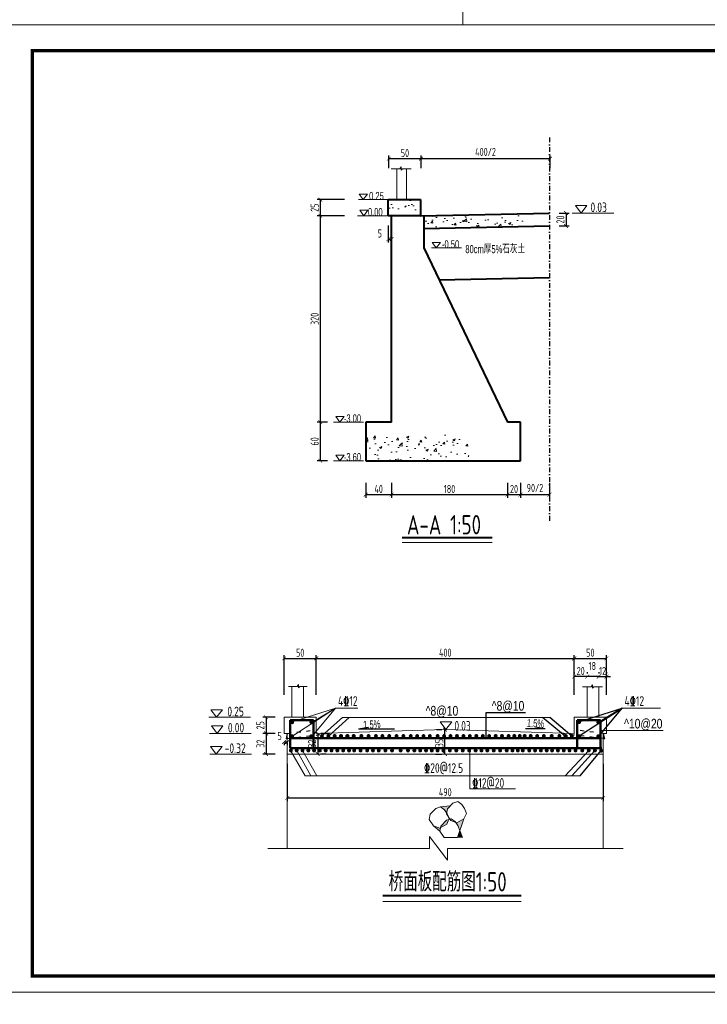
# Model space of a CAD drawing. Header units: inches. Extents: x 97745 to 142261, y 62673 to 100665.
# Tile 85 of 148: x 108080 to 110213, y 91882 to 94936. Entities that reach past the tile are written whole.
import ezdxf

# ---------------------------------------------------------------- set-up
doc = ezdxf.new("R2010")
doc.units = ezdxf.units.IN
doc.header["$MEASUREMENT"] = 0
doc.linetypes.add('ACAD_ISO03W100', pattern=[30, 12, -18])
doc.linetypes.add('DASHDOTX2', pattern=[2, 1, -0.5, 0, -0.5])
doc.layers.get('0').update_dxf_attribs({"lineweight": 15})
for name, color, linetype, lineweight in [('BM1', 7, 'Continuous', 15), ('文字', 7, 'Continuous', 20), ('虚线', 2, 'ACAD_ISO03W100', 25), ('轮廓线', 1, 'Continuous', 40), ('配筋1', 1, 'Continuous', 50)]:
    doc.layers.add(name, color=color, linetype=linetype, lineweight=lineweight)
doc.layers.add('轴线', color=3, linetype='DASHDOTX2')
doc.layers.add('配筋2', color=2, linetype='Continuous')
doc.styles.add('DIM_FONT', font='hztxt_e.shx', dxfattribs={"width": 0.8, "bigfont": 'hztxt.shx'})
doc.styles.add('HZTXT', font='tssdeng.shx', dxfattribs={"width": 0.75, "bigfont": 'hztxt.shx'})
doc.styles.get("Standard").update_dxf_attribs({"font": 'hztxt_e.shx', "width": 0.7, "bigfont": 'hztxt.shx'})
doc.dimstyles.new('3', dxfattribs={"dimtxt": 25, "dimasz": 12, "dimexe": 10, "dimexo": 30, "dimgap": 5, "dimtad": 1, "dimdec": 0, "dimzin": 0, "dimdsep": 46, "dimtxsty": 'HZTXT', "dimblk": 'ARCHTICK', "dimcen": 0, "dimclrt": 7, "dimazin": 2, "dimtfac": 1, "dimtdec": 0, "dimtix": 1, "dimtmove": 2, "dimatfit": 3, "dimfxl": 250, "dimtolj": 1, "dimtzin": 0, "dimarcsym": 0})

# ---------------------------------------------------------------- blocks, each defined once
blk = doc.blocks.new('_ArchTick')
at = {"color": 0, "linetype": 'ByBlock', "const_width": 0.15}
blk.add_lwpolyline([(-0.5, -0.5), (0.5, 0.5)], dxfattribs=at)
blk = doc.blocks.new('*D10')
at = {"color": 0, "lineweight": -2, "transparency": 16777216}
for p, q in [((109153.3, 93499.1), (109153.3, 93452.9)), ((109233.3, 93499.1), (109233.3, 93452.9)), ((109153.3, 93462.9), (109233.3, 93462.9))]:
    blk.add_line(p, q, dxfattribs=at)
at = {"color": 0, "lineweight": -2, "transparency": 16777216, "xscale": 12, "yscale": 12, "zscale": 12, "rotation": 180}
blk.add_blockref('_ArchTick', (109153.3, 93462.9), dxfattribs=at)
at = {"color": 0, "lineweight": -2, "transparency": 16777216, "xscale": 12, "yscale": 12, "zscale": 12}
blk.add_blockref('_ArchTick', (109233.3, 93462.9), dxfattribs=at)
at = {"color": 7, "transparency": 16777216, "insert": (109193.3, 93480.4), "char_height": 25, "attachment_point": 5, "style": 'HZTXT'}
blk.add_mtext('\\A1;40', dxfattribs=at)
blk = doc.blocks.new('*D11')
at = {"color": 0, "lineweight": -2, "transparency": 16777216}
for p, q in [((109233.3, 93499.1), (109233.3, 93452.9)), ((109593.3, 93499.1), (109593.3, 93452.9)), ((109233.3, 93462.9), (109593.3, 93462.9))]:
    blk.add_line(p, q, dxfattribs=at)
at = {"color": 0, "lineweight": -2, "transparency": 16777216, "xscale": 12, "yscale": 12, "zscale": 12, "rotation": 180}
blk.add_blockref('_ArchTick', (109233.3, 93462.9), dxfattribs=at)
at = {"color": 0, "lineweight": -2, "transparency": 16777216, "xscale": 12, "yscale": 12, "zscale": 12}
blk.add_blockref('_ArchTick', (109593.3, 93462.9), dxfattribs=at)
at = {"color": 7, "transparency": 16777216, "insert": (109413.3, 93480.4), "char_height": 25, "attachment_point": 5, "style": 'HZTXT'}
blk.add_mtext('\\A1;180', dxfattribs=at)
blk = doc.blocks.new('*D12')
at = {"color": 0, "lineweight": -2, "transparency": 16777216}
for p, q in [((109593.3, 93499.1), (109593.3, 93452.9)), ((109633.3, 93499.1), (109633.3, 93452.9)), ((109593.3, 93462.9), (109633.3, 93462.9))]:
    blk.add_line(p, q, dxfattribs=at)
at = {"color": 0, "lineweight": -2, "transparency": 16777216, "xscale": 12, "yscale": 12, "zscale": 12, "rotation": 180}
blk.add_blockref('_ArchTick', (109593.3, 93462.9), dxfattribs=at)
at = {"color": 0, "lineweight": -2, "transparency": 16777216, "xscale": 12, "yscale": 12, "zscale": 12}
blk.add_blockref('_ArchTick', (109633.3, 93462.9), dxfattribs=at)
at = {"color": 7, "transparency": 16777216, "insert": (109613.3, 93480.4), "char_height": 25, "attachment_point": 5, "style": 'HZTXT'}
blk.add_mtext('\\A1;20', dxfattribs=at)
blk = doc.blocks.new('*D13')
at = {"color": 0, "lineweight": -2, "transparency": 16777216}
for p, q in [((109087.1, 94378), (109002.3, 94378)), ((109012.3, 94378), (109012.3, 94328)), ((109087.1, 94328), (109002.3, 94328))]:
    blk.add_line(p, q, dxfattribs=at)
at = {"color": 0, "lineweight": -2, "transparency": 16777216, "xscale": 12, "yscale": 12, "zscale": 12}
for p, rotation in [((109012.3, 94378), 90), ((109012.3, 94328), 270)]:
    blk.add_blockref('_ArchTick', p, dxfattribs=dict(at, rotation=rotation))
at = {"color": 7, "transparency": 16777216, "insert": (108994.8, 94353), "char_height": 25, "attachment_point": 5, "rotation": 90, "style": 'HZTXT'}
blk.add_mtext('\\A1;25', dxfattribs=at)
blk = doc.blocks.new('*D14')
at = {"color": 0, "lineweight": -2, "transparency": 16777216}
for p, q in [((109034.7, 94328), (109002.3, 94328)), ((109012.3, 94328), (109012.3, 93688)), ((109034.7, 93688), (109002.3, 93688))]:
    blk.add_line(p, q, dxfattribs=at)
at = {"color": 0, "lineweight": -2, "transparency": 16777216, "xscale": 12, "yscale": 12, "zscale": 12}
for p, rotation in [((109012.3, 94328), 90), ((109012.3, 93688), 270)]:
    blk.add_blockref('_ArchTick', p, dxfattribs=dict(at, rotation=rotation))
at = {"color": 7, "transparency": 16777216, "insert": (108994.8, 94008), "char_height": 25, "attachment_point": 5, "rotation": 90, "style": 'HZTXT'}
blk.add_mtext('\\A1;320', dxfattribs=at)
blk = doc.blocks.new('*D15')
at = {"color": 0, "lineweight": -2, "transparency": 16777216}
for p, q in [((109034.7, 93688), (109002.3, 93688)), ((109012.3, 93688), (109012.3, 93568)), ((109034.7, 93568), (109002.3, 93568))]:
    blk.add_line(p, q, dxfattribs=at)
at = {"color": 0, "lineweight": -2, "transparency": 16777216, "xscale": 12, "yscale": 12, "zscale": 12}
for p, rotation in [((109012.3, 93688), 90), ((109012.3, 93568), 270)]:
    blk.add_blockref('_ArchTick', p, dxfattribs=dict(at, rotation=rotation))
at = {"color": 7, "transparency": 16777216, "insert": (108994.8, 93628), "char_height": 25, "attachment_point": 5, "rotation": 90, "style": 'HZTXT'}
blk.add_mtext('\\A1;60', dxfattribs=at)
blk = doc.blocks.new('三角形')
at = {"layer": '轮廓线', "color": 0, "lineweight": 20}
for p, q in [((24441.9, 199232.1), (24477.5, 199232.1)), ((24459.3, 199208.6), (24441.9, 199232.1)), ((24477.5, 199232.1), (24459.3, 199208.6))]:
    blk.add_line(p, q, dxfattribs=at)
blk = doc.blocks.new('*D69')
at = {"color": 0, "lineweight": -2, "transparency": 16777216}
for p, q in [((109753.3, 94336.2), (109784.5, 94336.2)), ((109774.5, 94336.2), (109774.5, 94296.2)), ((109753.3, 94296.2), (109784.5, 94296.2))]:
    blk.add_line(p, q, dxfattribs=at)
at = {"color": 0, "lineweight": -2, "transparency": 16777216, "xscale": 12, "yscale": 12, "zscale": 12}
for p, rotation in [((109774.5, 94336.2), 90), ((109774.5, 94296.2), 270)]:
    blk.add_blockref('_ArchTick', p, dxfattribs=dict(at, rotation=rotation))
at = {"color": 7, "transparency": 16777216, "insert": (109757, 94316.2), "char_height": 25, "attachment_point": 5, "rotation": 90, "style": 'HZTXT'}
blk.add_mtext('\\A1;20', dxfattribs=at)
blk = doc.blocks.new('*D16')
at = {"color": 0, "lineweight": -2, "transparency": 16777216}
for p, q in [((109224.9, 94475.4), (109224.9, 94515)), ((109324.9, 94475.4), (109324.9, 94515)), ((109224.9, 94505), (109324.9, 94505))]:
    blk.add_line(p, q, dxfattribs=at)
at = {"color": 0, "lineweight": -2, "transparency": 16777216, "xscale": 12, "yscale": 12, "zscale": 12, "rotation": 180}
blk.add_blockref('_ArchTick', (109224.9, 94505), dxfattribs=at)
at = {"color": 0, "lineweight": -2, "transparency": 16777216, "xscale": 12, "yscale": 12, "zscale": 12}
blk.add_blockref('_ArchTick', (109324.9, 94505), dxfattribs=at)
at = {"color": 7, "transparency": 16777216, "insert": (109274.9, 94522.5), "char_height": 25, "attachment_point": 5, "style": 'HZTXT'}
blk.add_mtext('\\A1;50', dxfattribs=at)
blk = doc.blocks.new('*D70')
at = {"color": 0, "lineweight": -2, "transparency": 16777216}
for p, q in [((109223.3, 94298), (109223.3, 94245.4)), ((109233.3, 94298), (109233.3, 94245.4)), ((109223.3, 94255.4), (109233.3, 94255.4))]:
    blk.add_line(p, q, dxfattribs=at)
at = {"color": 0, "lineweight": -2, "transparency": 16777216, "xscale": 12, "yscale": 12, "zscale": 12, "rotation": 180}
blk.add_blockref('_ArchTick', (109223.3, 94255.4), dxfattribs=at)
at = {"color": 0, "lineweight": -2, "transparency": 16777216, "xscale": 12, "yscale": 12, "zscale": 12}
blk.add_blockref('_ArchTick', (109233.3, 94255.4), dxfattribs=at)
at = {"color": 7, "transparency": 16777216, "insert": (109197, 94272.9), "char_height": 25, "attachment_point": 5, "style": 'HZTXT'}
blk.add_mtext('\\A1;5', dxfattribs=at)
blk = doc.blocks.new('*D19')
at = {"color": 0, "lineweight": -2, "transparency": 16777216}
for p, q in [((109324.9, 94475.4), (109324.9, 94515)), ((109724.9, 94475.4), (109724.9, 94515)), ((109324.9, 94505), (109724.9, 94505))]:
    blk.add_line(p, q, dxfattribs=at)
at = {"color": 0, "lineweight": -2, "transparency": 16777216, "xscale": 12, "yscale": 12, "zscale": 12, "rotation": 180}
blk.add_blockref('_ArchTick', (109324.9, 94505), dxfattribs=at)
at = {"color": 0, "lineweight": -2, "transparency": 16777216, "xscale": 12, "yscale": 12, "zscale": 12}
blk.add_blockref('_ArchTick', (109724.9, 94505), dxfattribs=at)
at = {"color": 7, "transparency": 16777216, "insert": (109524.9, 94525.9), "char_height": 25, "attachment_point": 5, "style": 'HZTXT'}
blk.add_mtext('\\A1;400/2', dxfattribs=at)
blk = doc.blocks.new('*D20')
at = {"color": 0, "lineweight": -2, "transparency": 16777216}
for p, q in [((109633.3, 93499.1), (109633.3, 93452.9)), ((109723.3, 93499.1), (109723.3, 93452.9)), ((109633.3, 93462.9), (109723.3, 93462.9))]:
    blk.add_line(p, q, dxfattribs=at)
at = {"color": 0, "lineweight": -2, "transparency": 16777216, "xscale": 12, "yscale": 12, "zscale": 12, "rotation": 180}
blk.add_blockref('_ArchTick', (109633.3, 93462.9), dxfattribs=at)
at = {"color": 0, "lineweight": -2, "transparency": 16777216, "xscale": 12, "yscale": 12, "zscale": 12}
blk.add_blockref('_ArchTick', (109723.3, 93462.9), dxfattribs=at)
at = {"color": 7, "transparency": 16777216, "insert": (109678.3, 93483.8), "char_height": 25, "attachment_point": 5, "style": 'HZTXT'}
blk.add_mtext('\\A1;90/2', dxfattribs=at)
blk = doc.blocks.new('*D71')
at = {"color": 0, "lineweight": -2, "transparency": 16777216}
for p, q in [((108910, 92628.4), (108910, 92512.6)), ((109890, 92628.4), (109890, 92512.6)), ((108910, 92522.6), (109890, 92522.6))]:
    blk.add_line(p, q, dxfattribs=at)
at = {"color": 0, "lineweight": -2, "transparency": 16777216, "xscale": 12, "yscale": 12, "zscale": 12, "rotation": 180}
blk.add_blockref('_ArchTick', (108910, 92522.6), dxfattribs=at)
at = {"color": 0, "lineweight": -2, "transparency": 16777216, "xscale": 12, "yscale": 12, "zscale": 12}
blk.add_blockref('_ArchTick', (109890, 92522.6), dxfattribs=at)
at = {"color": 7, "transparency": 16777216, "insert": (109400, 92540.1), "char_height": 25, "attachment_point": 5, "style": 'HZTXT'}
blk.add_mtext('\\A1;490', dxfattribs=at)
blk = doc.blocks.new('*D27')
at = {"color": 0, "lineweight": -2, "transparency": 16777216}
for p, q in [((109000, 92842.3), (109000, 92965.1)), ((109000, 92955.1), (109800, 92955.1)), ((109800, 92841.7), (109800, 92965.1))]:
    blk.add_line(p, q, dxfattribs=at)
at = {"color": 0, "lineweight": -2, "transparency": 16777216, "xscale": 12, "yscale": 12, "zscale": 12, "rotation": 180}
blk.add_blockref('_ArchTick', (109000, 92955.1), dxfattribs=at)
at = {"color": 0, "lineweight": -2, "transparency": 16777216, "xscale": 12, "yscale": 12, "zscale": 12}
blk.add_blockref('_ArchTick', (109800, 92955.1), dxfattribs=at)
at = {"color": 7, "transparency": 16777216, "insert": (109400, 92972.6), "char_height": 25, "attachment_point": 5, "style": 'HZTXT'}
blk.add_mtext('\\A1;400', dxfattribs=at)
blk = doc.blocks.new('*D28')
at = {"color": 0, "lineweight": -2, "transparency": 16777216}
for p, q in [((109800, 92842.3), (109800, 92965.1)), ((109800, 92955.1), (109900, 92955.1)), ((109900, 92842.3), (109900, 92965.1))]:
    blk.add_line(p, q, dxfattribs=at)
at = {"color": 0, "lineweight": -2, "transparency": 16777216, "xscale": 12, "yscale": 12, "zscale": 12, "rotation": 180}
blk.add_blockref('_ArchTick', (109800, 92955.1), dxfattribs=at)
at = {"color": 0, "lineweight": -2, "transparency": 16777216, "xscale": 12, "yscale": 12, "zscale": 12}
blk.add_blockref('_ArchTick', (109900, 92955.1), dxfattribs=at)
at = {"color": 7, "transparency": 16777216, "insert": (109850, 92972.6), "char_height": 25, "attachment_point": 5, "style": 'HZTXT'}
blk.add_mtext('\\A1;50', dxfattribs=at)
blk = doc.blocks.new('*D72')
at = {"color": 0, "lineweight": -2, "transparency": 16777216}
for p, q in [((108900, 92695.9), (108910, 92695.9)), ((108900, 92692.4), (108900, 92685.9)), ((108910, 92692.4), (108910, 92685.9))]:
    blk.add_line(p, q, dxfattribs=at)
at = {"color": 0, "lineweight": -2, "transparency": 16777216, "xscale": 12, "yscale": 12, "zscale": 12, "rotation": 180}
blk.add_blockref('_ArchTick', (108900, 92695.9), dxfattribs=at)
at = {"color": 0, "lineweight": -2, "transparency": 16777216, "xscale": 12, "yscale": 12, "zscale": 12}
blk.add_blockref('_ArchTick', (108910, 92695.9), dxfattribs=at)
at = {"color": 7, "transparency": 16777216, "insert": (108886.2, 92714.5), "char_height": 25, "attachment_point": 5, "style": 'HZTXT'}
blk.add_mtext('\\A1;5', dxfattribs=at)
blk = doc.blocks.new('*D29')
at = {"color": 0, "lineweight": -2, "transparency": 16777216}
for p, q in [((108872.6, 92772.4), (108834.1, 92772.4)), ((108844.1, 92772.4), (108844.1, 92722.4)), ((108872.6, 92722.4), (108834.1, 92722.4))]:
    blk.add_line(p, q, dxfattribs=at)
at = {"color": 0, "lineweight": -2, "transparency": 16777216, "xscale": 12, "yscale": 12, "zscale": 12}
for p, rotation in [((108844.1, 92772.4), 90), ((108844.1, 92722.4), 270)]:
    blk.add_blockref('_ArchTick', p, dxfattribs=dict(at, rotation=rotation))
at = {"color": 7, "transparency": 16777216, "insert": (108826.6, 92747.4), "char_height": 25, "attachment_point": 5, "rotation": 90, "style": 'HZTXT'}
blk.add_mtext('\\A1;25', dxfattribs=at)
blk = doc.blocks.new('*D30')
at = {"color": 0, "lineweight": -2, "transparency": 16777216}
for p, q in [((108872.8, 92722.4), (108834.1, 92722.4)), ((108844.1, 92722.4), (108844.1, 92658.4)), ((108872.8, 92658.4), (108834.1, 92658.4))]:
    blk.add_line(p, q, dxfattribs=at)
at = {"color": 0, "lineweight": -2, "transparency": 16777216, "xscale": 12, "yscale": 12, "zscale": 12}
for p, rotation in [((108844.1, 92722.4), 90), ((108844.1, 92658.4), 270)]:
    blk.add_blockref('_ArchTick', p, dxfattribs=dict(at, rotation=rotation))
at = {"color": 7, "transparency": 16777216, "insert": (108826.6, 92690.4), "char_height": 25, "attachment_point": 5, "rotation": 90, "style": 'HZTXT'}
blk.add_mtext('\\A1;32', dxfattribs=at)
blk = doc.blocks.new('*D31')
at = {"color": 0, "lineweight": -2, "transparency": 16777216}
for p, q in [((108900, 92842.3), (108900, 92965.1)), ((108900, 92955.1), (109000, 92955.1)), ((109000, 92842.3), (109000, 92965.1))]:
    blk.add_line(p, q, dxfattribs=at)
at = {"color": 0, "lineweight": -2, "transparency": 16777216, "xscale": 12, "yscale": 12, "zscale": 12, "rotation": 180}
blk.add_blockref('_ArchTick', (108900, 92955.1), dxfattribs=at)
at = {"color": 0, "lineweight": -2, "transparency": 16777216, "xscale": 12, "yscale": 12, "zscale": 12}
blk.add_blockref('_ArchTick', (109000, 92955.1), dxfattribs=at)
at = {"color": 7, "transparency": 16777216, "insert": (108950, 92972.6), "char_height": 25, "attachment_point": 5, "style": 'HZTXT'}
blk.add_mtext('\\A1;50', dxfattribs=at)
blk = doc.blocks.new('*D73')
at = {"color": 0, "lineweight": -2, "transparency": 16777216}
for p, q in [((109004.2, 92722.4), (109004.2, 92658.4)), ((109030, 92722.4), (109014.2, 92722.4)), ((109030, 92658.4), (109014.2, 92658.4))]:
    blk.add_line(p, q, dxfattribs=at)
at = {"color": 0, "lineweight": -2, "transparency": 16777216, "xscale": 12, "yscale": 12, "zscale": 12}
for p, rotation in [((109004.2, 92722.4), 90), ((109004.2, 92658.4), 270)]:
    blk.add_blockref('_ArchTick', p, dxfattribs=dict(at, rotation=rotation))
at = {"color": 7, "transparency": 16777216, "insert": (108986.7, 92690.4), "char_height": 25, "attachment_point": 5, "rotation": 90, "style": 'HZTXT'}
blk.add_mtext('\\A1;32', dxfattribs=at)
blk = doc.blocks.new('*D74')
at = {"color": 0, "lineweight": -2, "transparency": 16777216}
for p, q in [((109372.3, 92734.3), (109389.1, 92734.3)), ((109399.1, 92658.4), (109399.1, 92734.3)), ((109370, 92658.4), (109389.1, 92658.4))]:
    blk.add_line(p, q, dxfattribs=at)
at = {"color": 0, "lineweight": -2, "transparency": 16777216, "xscale": 12, "yscale": 12, "zscale": 12}
for p, rotation in [((109399.1, 92734.3), 90), ((109399.1, 92658.4), 270)]:
    blk.add_blockref('_ArchTick', p, dxfattribs=dict(at, rotation=rotation))
at = {"color": 7, "transparency": 16777216, "insert": (109381.6, 92692.2), "char_height": 25, "attachment_point": 5, "rotation": 90, "style": 'HZTXT'}
blk.add_mtext('\\A1;35', dxfattribs=at)
blk = doc.blocks.new('*D32')
at = {"color": 0, "lineweight": -2, "transparency": 16777216}
for p, q in [((109876, 92898.5), (109864, 92898.5)), ((109876, 92912), (109876, 92908.5)), ((109876, 92898.5), (109900, 92898.5)), ((109900, 92912), (109900, 92908.5)), ((109900, 92898.5), (109912, 92898.5))]:
    blk.add_line(p, q, dxfattribs=at)
at = {"color": 0, "lineweight": -2, "transparency": 16777216, "xscale": 12, "yscale": 12, "zscale": 12}
blk.add_blockref('_ArchTick', (109876, 92898.5), dxfattribs=at)
at = {"color": 0, "lineweight": -2, "transparency": 16777216, "xscale": 12, "yscale": 12, "zscale": 12, "rotation": 180}
blk.add_blockref('_ArchTick', (109900, 92898.5), dxfattribs=at)
at = {"color": 7, "transparency": 16777216, "insert": (109888, 92916), "char_height": 25, "attachment_point": 5, "style": 'HZTXT'}
blk.add_mtext('\\A1;12', dxfattribs=at)
blk = doc.blocks.new('*D33')
at = {"color": 0, "lineweight": -2, "transparency": 16777216}
for p, q in [((109840, 92912), (109840, 92908.5)), ((109876, 92898.5), (109840, 92898.5)), ((109876, 92912), (109876, 92908.5))]:
    blk.add_line(p, q, dxfattribs=at)
at = {"color": 0, "lineweight": -2, "transparency": 16777216, "xscale": 12, "yscale": 12, "zscale": 12, "rotation": 180}
blk.add_blockref('_ArchTick', (109840, 92898.5), dxfattribs=at)
at = {"color": 0, "lineweight": -2, "transparency": 16777216, "xscale": 12, "yscale": 12, "zscale": 12}
blk.add_blockref('_ArchTick', (109876, 92898.5), dxfattribs=at)
at = {"color": 7, "transparency": 16777216, "insert": (109856, 92931.6), "char_height": 25, "attachment_point": 5, "style": 'HZTXT'}
blk.add_mtext('\\A1;18', dxfattribs=at)
blk = doc.blocks.new('*D34')
at = {"color": 0, "lineweight": -2, "transparency": 16777216}
for p, q in [((109800, 92911.5), (109800, 92908.5)), ((109840, 92898.5), (109800, 92898.5)), ((109840, 92912), (109840, 92908.5))]:
    blk.add_line(p, q, dxfattribs=at)
at = {"color": 0, "lineweight": -2, "transparency": 16777216, "xscale": 12, "yscale": 12, "zscale": 12, "rotation": 180}
blk.add_blockref('_ArchTick', (109800, 92898.5), dxfattribs=at)
at = {"color": 0, "lineweight": -2, "transparency": 16777216, "xscale": 12, "yscale": 12, "zscale": 12}
blk.add_blockref('_ArchTick', (109840, 92898.5), dxfattribs=at)
at = {"color": 7, "transparency": 16777216, "insert": (109820, 92916), "char_height": 25, "attachment_point": 5, "style": 'HZTXT'}
blk.add_mtext('\\A1;20', dxfattribs=at)

msp = doc.modelspace()

# ---------------------------------------------------------------- hatches: boundary and pattern name
h = msp.add_hatch()
h.set_pattern_fill('AR-CONC', color=256, scale=10, style=0)
h.set_pattern_definition([(50, (15117.125, -106672.4), (71.726018, -6.275213), [7.5, -82.5]), (355, (15117.125, -106672.4), (-13.875133, 75.219213), [6, -66]), (100.4514, (15123.1, -106672.924), (57.850938, 68.943954), [6.37402, -70.114211]), (46.1842, (15117.125, -106652.4), (106.724105, -16.5519), [11.25, -123.75]), (96.6356, (15126.02, -106653.78), (93.46627, 97.411787), [9.56103, -105.1713]), (351.1842, (15117.12, -106652.4), (93.466195, 97.41186), [9, -99]), (21, (15127.125, -106657.4), (59.690705, -40.261889), [7.5, -82.5]), (326, (15127.125, -106657.4), (24.331533, 72.515005), [6, -66]), (71.4514, (15132.1, -106660.76), (84.022263, 32.25305), [6.37402, -70.114211]), (37.5, (15117.125, -106672.401), (1.2159855, 33.2893854), [0, -65.2, 0, -67, 0, -66.25]), (7.5, (15117.125, -106672.4), (26.306954, 39.441171), [0, -38.2, 0, -63.7, 0, -25.25]), (327.5, (15094.825, -106672.401), (53.3822436, -2.2554872), [0, -25, 0, -78, 0, -103.5]), (317.5, (15084.825, -106672.4), (58.318617, 10.010498), [0, -32.5, 0, -51.8, 0, -73.5])])
h.paths.add_polyline_path([(109223.254, 94378.012), (109223.254, 94328.012), (109233.254, 94328.012), (109323.254, 94328.012), (109323.254, 94378.012)])
h = msp.add_hatch()
h.set_pattern_fill('AR-CONC', color=256, scale=10, style=0)
h.set_pattern_definition([(50, (15117.125, -103702.4), (71.726018, -6.275213), [7.5, -82.5]), (355, (15117.125, -103702.4), (-13.875133, 75.219213), [6, -66]), (100.4514, (15123.1, -103702.924), (57.850938, 68.943954), [6.37402, -70.11421]), (46.1842, (15117.125, -103682.4), (106.724105, -16.5519), [11.25, -123.75]), (96.6356, (15126.02, -103683.78), (93.46627, 97.411787), [9.56103, -105.1713]), (351.1842, (15117.12, -103682.4), (93.466195, 97.41186), [9, -99]), (21, (15127.125, -103687.4), (59.690705, -40.261889), [7.5, -82.5]), (326, (15127.125, -103687.4), (24.331533, 72.515005), [6, -66]), (71.4514, (15132.1, -103690.76), (84.022263, 32.25305), [6.37402, -70.11421]), (37.5, (15117.125, -103702.401), (1.2159855, 33.2893854), [0, -65.2, 0, -67, 0, -66.25]), (7.5, (15117.125, -103702.4), (26.306954, 39.441171), [0, -38.2, 0, -63.7, 0, -25.25]), (327.5, (15094.825, -103702.401), (53.3822436, -2.2554872), [0, -25, 0, -78, 0, -103.5]), (317.5, (15084.825, -103702.4), (58.318617, 10.010498), [0, -32.5, 0, -51.8, 0, -73.5])])
h.paths.add_polyline_path([(109648.174, 94315.876), (109645.391, 94318.452), (109651.837, 94318.452), (109648.174, 94321.286), (109648.174, 94336.23), (109333.254, 94328.265), (109333.254, 94288.265), (109648.174, 94296.23)])
h = msp.add_hatch()
h.set_pattern_fill('AR-CONC', color=256, scale=10, style=0)
h.set_pattern_definition([(50, (15117.125, -103422.4), (71.726018, -6.275213), [7.5, -82.5]), (355, (15117.125, -103422.4), (-13.875133, 75.219213), [6, -66]), (100.4514, (15123.1, -103422.924), (57.850938, 68.943954), [6.37402, -70.11421]), (46.1842, (15117.125, -103402.4), (106.724105, -16.5519), [11.25, -123.75]), (96.6356, (15126.02, -103403.78), (93.46627, 97.411787), [9.56103, -105.1713]), (351.1842, (15117.12, -103402.4), (93.466195, 97.41186), [9, -99]), (21, (15127.125, -103407.4), (59.690705, -40.261889), [7.5, -82.5]), (326, (15127.125, -103407.4), (24.331533, 72.515005), [6, -66]), (71.4514, (15132.1, -103410.76), (84.022263, 32.25305), [6.37402, -70.11421]), (37.5, (15117.125, -103422.401), (1.2159855, 33.2893854), [0, -65.2, 0, -67, 0, -66.25]), (7.5, (15117.125, -103422.4), (26.306954, 39.441171), [0, -38.2, 0, -63.7, 0, -25.25]), (327.5, (15094.825, -103422.401), (53.3822436, -2.2554872), [0, -25, 0, -78, 0, -103.5]), (317.5, (15084.825, -103422.4), (58.318617, 10.010498), [0, -32.5, 0, -51.8, 0, -73.5])])
h.paths.add_polyline_path([(109153.254, 93648.012), (109153.254, 93568.012), (109473.254, 93568.012), (109473.254, 93648.012)])
h = msp.add_hatch(color=256)
h.paths.add_polyline_path([(109458.068, 92457.787), (109445.258, 92420.895), (109438.939, 92436.621), (109432.188, 92446.585), (109436.114, 92445.058)])
h.paths.add_polyline_path([(109385.231, 92429.658), (109386.386, 92435.088), (109403.399, 92453.354), (109411.805, 92455.861), (109409.416, 92450.846), (109404.868, 92441.044)])
h.paths.add_polyline_path([(109416.832, 92452.558), (109414.151, 92456.561), (109418.359, 92457.816), (109430.614, 92448.907), (109432.188, 92446.585)])
h.paths.add_polyline_path([(109406.18, 92473.042), (109410.778, 92461.598), (109403.477, 92472.5), (109404.21, 92475.949)])
h.paths.add_polyline_path([(109397.855, 92485.328), (109385.6, 92494.237), (109415.333, 92497.384), (109406.826, 92488.252), (109404.21, 92475.949)])
h.paths.add_polyline_path([(109382.914, 92428.315), (109385.231, 92429.658), (109383.037, 92419.337), (109363.632, 92435.815)])
msp.add_hatch(color=256).paths.add_polyline_path([(109453.978, 92399.438), (109445.339, 92420.939), (109437.873, 92399.438)])
at = {"layer": '配筋1'}
for points in [[(108931.143, 92757.013, 1), (108918.972, 92757.013, 1)], [(108990.663, 92757.162, 1), (108978.493, 92757.162, 1)], [(109821.143, 92757.225, 1), (109808.972, 92757.225, 1)], [(109880.796, 92757.013, 1), (109868.626, 92757.013, 1)], [(108931.143, 92713.512, 1), (108918.972, 92713.512, 1)], [(108990.372, 92713.512, 1), (108978.201, 92713.512, 1)], [(109023.513, 92714.358, 1), (109011.342, 92714.358, 1)], [(109043.513, 92714.358, 1), (109031.342, 92714.358, 1)], [(109063.059, 92714.358, 1), (109050.888, 92714.358, 1)], [(109082.184, 92714.358, 1), (109070.014, 92714.358, 1)], [(109083.059, 92714.358, 1), (109070.888, 92714.358, 1)], [(109101.73, 92714.358, 1), (109089.559, 92714.358, 1)], [(109103.059, 92714.358, 1), (109090.888, 92714.358, 1)], [(109121.73, 92714.358, 1), (109109.559, 92714.358, 1)], [(109122.446, 92714.358, 1), (109110.275, 92714.358, 1)], [(109145.783, 92714.358, 1), (109133.612, 92714.358, 1)], [(109168.169, 92714.358, 1), (109155.998, 92714.358, 1)], [(109191.06, 92714.358, 1), (109178.889, 92714.358, 1)], [(109211.06, 92714.358, 1), (109198.889, 92714.358, 1)], [(109232.312, 92714.358, 1), (109220.141, 92714.358, 1)], [(109254.582, 92714.358, 1), (109242.412, 92714.358, 1)], [(109276.102, 92714.358, 1), (109263.931, 92714.358, 1)], [(109298.862, 92714.358, 1), (109286.692, 92714.358, 1)], [(109318.664, 92714.358, 1), (109306.494, 92714.358, 1)], [(109338.664, 92714.358, 1), (109326.494, 92714.358, 1)], [(109358.21, 92714.358, 1), (109346.039, 92714.358, 1)], [(109382.359, 92714.358, 1), (109370.189, 92714.358, 1)], [(109402.359, 92714.358, 1), (109390.189, 92714.358, 1)], [(109422.359, 92714.358, 1), (109410.189, 92714.358, 1)], [(109442.359, 92714.358, 1), (109430.189, 92714.358, 1)], [(109462.359, 92714.358, 1), (109450.189, 92714.358, 1)], [(109482.359, 92714.358, 1), (109470.189, 92714.358, 1)], [(109502.359, 92714.358, 1), (109490.189, 92714.358, 1)], [(109522.359, 92714.358, 1), (109510.189, 92714.358, 1)], [(109542.359, 92714.358, 1), (109530.189, 92714.358, 1)], [(109562.359, 92714.358, 1), (109550.189, 92714.358, 1)], [(109582.04, 92714.358, 1), (109569.869, 92714.358, 1)], [(109602.471, 92714.358, 1), (109590.3, 92714.358, 1)], [(109620.348, 92714.358, 1), (109608.177, 92714.358, 1)], [(109636.948, 92714.358, 1), (109624.777, 92714.358, 1)], [(109652.359, 92714.358, 1), (109640.189, 92714.358, 1)], [(109671.031, 92714.358, 1), (109658.86, 92714.358, 1)], [(109691.031, 92714.358, 1), (109678.86, 92714.358, 1)], [(109711.998, 92714.358, 1), (109699.827, 92714.358, 1)], [(109736.034, 92714.358, 1), (109723.864, 92714.358, 1)], [(109759.964, 92714.358, 1), (109747.793, 92714.358, 1)], [(109778.578, 92714.358, 1), (109766.407, 92714.358, 1)], [(109779.964, 92714.358, 1), (109767.793, 92714.358, 1)], [(109798.578, 92714.358, 1), (109786.407, 92714.358, 1)], [(109821.759, 92713.512, 1), (109809.588, 92713.512, 1)], [(109880.601, 92713.512, 1), (109868.43, 92713.512, 1)], [(108927.143, 92669.484, 1), (108914.972, 92669.484, 1)], [(108945.143, 92669.484, 1), (108932.972, 92669.484, 1)], [(108963.277, 92669.484, 1), (108951.107, 92669.484, 1)], [(108981.277, 92669.484, 1), (108969.107, 92669.484, 1)], [(108999.083, 92669.484, 1), (108986.913, 92669.484, 1)], [(109017.083, 92669.484, 1), (109004.913, 92669.484, 1)], [(109035.218, 92669.484, 1), (109023.047, 92669.484, 1)], [(109053.218, 92669.484, 1), (109041.047, 92669.484, 1)], [(109071.404, 92669.484, 1), (109059.233, 92669.484, 1)], [(109089.404, 92669.484, 1), (109077.233, 92669.484, 1)], [(109107.538, 92669.484, 1), (109095.367, 92669.484, 1)], [(109123.57, 92669.484, 1), (109111.399, 92669.484, 1)], [(109143.344, 92669.484, 1), (109131.173, 92669.484, 1)], [(109163.891, 92669.484, 1), (109151.72, 92669.484, 1)], [(109181.697, 92669.484, 1), (109169.526, 92669.484, 1)], [(109199.697, 92669.484, 1), (109187.526, 92669.484, 1)], [(109220.411, 92669.484, 1), (109208.241, 92669.484, 1)], [(109240.996, 92669.484, 1), (109228.825, 92669.484, 1)], [(109267.666, 92669.484, 1), (109255.496, 92669.484, 1)], [(109290.427, 92669.484, 1), (109278.257, 92669.484, 1)], [(109310.229, 92669.484, 1), (109298.059, 92669.484, 1)], [(109328.364, 92669.484, 1), (109316.193, 92669.484, 1)], [(109346.364, 92669.484, 1), (109334.193, 92669.484, 1)], [(109364.17, 92669.484, 1), (109351.999, 92669.484, 1)], [(109382.17, 92669.484, 1), (109369.999, 92669.484, 1)], [(109400.304, 92669.484, 1), (109388.133, 92669.484, 1)], [(109420.304, 92669.484, 1), (109408.133, 92669.484, 1)], [(109440.304, 92669.484, 1), (109428.133, 92669.484, 1)], [(109460.304, 92669.484, 1), (109448.133, 92669.484, 1)], [(109480.304, 92669.484, 1), (109468.133, 92669.484, 1)], [(109500.304, 92669.484, 1), (109488.133, 92669.484, 1)], [(109518.304, 92669.484, 1), (109506.133, 92669.484, 1)], [(109536.49, 92669.484, 1), (109524.319, 92669.484, 1)], [(109556.49, 92669.484, 1), (109544.319, 92669.484, 1)], [(109576.171, 92669.484, 1), (109564, 92669.484, 1)], [(109596.602, 92669.484, 1), (109584.431, 92669.484, 1)], [(109614.479, 92669.484, 1), (109602.308, 92669.484, 1)], [(109631.079, 92669.484, 1), (109618.908, 92669.484, 1)], [(109646.49, 92669.484, 1), (109634.319, 92669.484, 1)], [(109666.586, 92669.484, 1), (109654.415, 92669.484, 1)], [(109684.603, 92669.484, 1), (109672.432, 92669.484, 1)], [(109702.603, 92669.484, 1), (109690.432, 92669.484, 1)], [(109720.737, 92669.484, 1), (109708.566, 92669.484, 1)], [(109737.38, 92669.484, 1), (109725.209, 92669.484, 1)], [(109755.515, 92669.484, 1), (109743.344, 92669.484, 1)], [(109773.515, 92669.484, 1), (109761.344, 92669.484, 1)], [(109791.321, 92669.484, 1), (109779.15, 92669.484, 1)], [(109810.108, 92669.484, 1), (109797.937, 92669.484, 1)], [(109830.886, 92669.484, 1), (109818.715, 92669.484, 1)], [(109851.103, 92669.484, 1), (109838.933, 92669.484, 1)], [(109870.393, 92669.484, 1), (109858.222, 92669.484, 1)], [(109889.627, 92668.71, 1), (109877.457, 92668.71, 1)]]:
    msp.add_hatch(color=256, dxfattribs=at).paths.add_polyline_path(points)

# ---------------------------------------------------------------- linework, layer by layer
for p, q in [((109249.237, 94473.333), (109232.556, 94473.333)), ((109232.556, 94473.333), (109258.95, 94473.333)), ((109249.237, 94378.012), (109249.237, 94473.333)), ((109258.95, 94473.333), (109263.41, 94479.495)), ((109263.41, 94479.495), (109263.41, 94469.241)), ((109263.41, 94469.241), (109267.622, 94473.333)), ((109267.622, 94473.333), (109294.142, 94473.333)), ((109279.237, 94378.012), (109279.237, 94473.333)), ((109224.548, 94378.012), (109131.28, 94378.012)), ((109220.857, 94328.012), (109127.59, 94328.012)), ((109450.605, 94228.012), (109357.338, 94228.012)), ((109146.181, 93688.012), (109052.914, 93688.012)), ((109146.181, 93568.012), (109052.914, 93568.012)), ((109265.843, 93314.271), (109545.523, 93314.271)), ((108913.778, 92867.72), (108940.171, 92867.72)), ((108923.972, 92772.399), (108923.972, 92867.72)), ((108940.171, 92867.72), (108944.632, 92873.882)), ((108944.632, 92873.882), (108944.632, 92863.628)), ((108944.632, 92863.628), (108948.844, 92867.72)), ((108948.844, 92867.72), (108971.364, 92867.72)), ((108959.972, 92772.399), (108959.972, 92867.72)), ((109825.734, 92867.172), (109852.128, 92867.172)), ((109845.972, 92867.172), (109833.291, 92867.172)), ((109839.972, 92772.399), (109839.972, 92867.172)), ((109852.128, 92867.172), (109856.588, 92873.334)), ((109856.588, 92873.334), (109856.588, 92863.08)), ((109856.588, 92863.08), (109860.8, 92867.172)), ((109860.8, 92867.172), (109887.32, 92867.172)), ((109875.972, 92772.399), (109875.972, 92867.172)), ((108899.972, 92722.399), (108899.972, 92772.399)), ((108899.972, 92772.399), (108999.972, 92772.399)), ((108999.972, 92772.399), (108999.972, 92722.399)), ((109899.972, 92772.399), (109799.972, 92772.399)), ((109799.972, 92772.399), (109799.972, 92722.399)), ((109899.972, 92722.399), (109899.972, 92772.399)), ((108909.972, 92722.399), (108899.972, 92722.399)), ((108909.972, 92652.399), (108909.972, 92722.399)), ((108999.972, 92722.399), (109399.972, 92734.399)), ((109399.972, 92734.399), (109799.972, 92722.399)), ((109889.972, 92652.399), (109889.972, 92722.399)), ((109889.972, 92722.399), (109899.972, 92722.399)), ((108909.972, 92658.399), (109889.972, 92658.399)), ((108909.972, 92658.399), (108909.972, 92365.609)), ((109889.972, 92658.399), (109889.972, 92365.609)), ((109415.333, 92497.384), (109385.6, 92494.237)), ((109406.826, 92488.252), (109423.84, 92506.517)), ((109423.84, 92506.517), (109438.8, 92510.979)), ((109438.8, 92510.979), (109451.055, 92502.07)), ((109451.055, 92502.07), (109459.38, 92489.785)), ((109350.277, 92455.758), (109353.626, 92471.509)), ((109353.626, 92471.509), (109370.64, 92489.775)), ((109370.64, 92489.775), (109385.6, 92494.237)), ((109385.6, 92494.237), (109397.855, 92485.328)), ((109397.855, 92485.328), (109406.18, 92473.042)), ((109403.477, 92472.5), (109406.826, 92488.252)), ((109416.832, 92452.558), (109403.477, 92472.5)), ((109406.18, 92473.042), (109412.499, 92457.316)), ((109462.616, 92467.589), (109458.068, 92457.787)), ((109459.38, 92489.785), (109465.699, 92474.059)), ((109465.699, 92474.059), (109462.616, 92467.589)), ((109363.632, 92435.815), (109350.277, 92455.758)), ((109383.037, 92419.337), (109363.632, 92435.815)), ((109382.914, 92428.315), (109363.632, 92435.815)), ((109404.868, 92441.044), (109382.914, 92428.315)), ((109386.386, 92435.088), (109403.399, 92453.354)), ((109403.399, 92453.354), (109418.359, 92457.816)), ((109409.416, 92450.846), (109404.868, 92441.044)), ((109412.499, 92457.316), (109409.416, 92450.846)), ((109436.114, 92445.058), (109416.832, 92452.558)), ((109418.359, 92457.816), (109430.614, 92448.907)), ((109430.614, 92448.907), (109438.939, 92436.621)), ((109458.068, 92457.787), (109436.114, 92445.058)), ((109458.068, 92457.787), (109437.792, 92399.394)), ((109438.939, 92436.621), (109453.897, 92399.394)), ((109383.037, 92419.337), (109386.386, 92435.088)), ((109396.472, 92399.438), (109383.118, 92419.38)), ((109350.726, 92365.609), (109350.726, 92402.372)), ((109350.726, 92402.372), (109406.675, 92328.929)), ((109396.472, 92399.438), (109437.873, 92399.438)), ((108849.094, 92365.609), (109350.726, 92365.609)), ((109406.675, 92365.609), (109951.703, 92365.609)), ((109406.675, 92328.929), (109406.675, 92365.609)), ((109206.695, 92200.884), (109509.095, 92200.884)), ((109509.095, 92200.884), (109635.23, 92200.884))]:
    msp.add_line(p, q)
at = {"lineweight": -3}
for p, q in [((109130.819, 92736.143), (109160.509, 92741.947)), ((109709.827, 92736.143), (109680.138, 92741.947)), ((108909.972, 92722.399), (108906.381, 92705.826)), ((109130.819, 92736.143), (109242.176, 92736.143)), ((109709.827, 92736.143), (109648.471, 92736.143)), ((109889.972, 92722.399), (109893.563, 92705.826)), ((108911.379, 92692.574), (108903.29, 92691.565)), ((108911.379, 92706.45), (108906.381, 92705.826)), ((109890.271, 92706.237), (109893.563, 92705.826))]:
    msp.add_line(p, q, dxfattribs=at)
at = {"layer": 'BM1'}
for points, const_width in [([(106581.324, 96952.132), (109454.379, 96952.132), (109454.379, 94920.46), (106581.324, 94920.46), (106581.324, 96952.132)], 0.677), ([(107951.098, 94920.46), (112193.926, 94920.46), (112193.926, 91920.157), (107951.098, 91920.157), (107951.098, 94920.46)], 1), ([(107951.098, 91920.157), (112193.926, 91920.157), (112193.926, 88919.854), (107951.098, 88919.854), (107951.098, 91920.157)], 1)]:
    msp.add_lwpolyline(points, dxfattribs=dict(at, const_width=const_width))
for points in [[(106581.324, 96952.132), (109454.379, 96952.132), (109454.379, 94920.46), (106581.324, 94920.46)], [(107951.098, 94920.46), (112193.926, 94920.46), (112193.926, 91920.157), (107951.098, 91920.157)], [(107951.098, 91920.157), (112193.926, 91920.157), (112193.926, 88919.854), (107951.098, 88919.854)]]:
    msp.add_lwpolyline(points, close=True, dxfattribs=at)
at = {"layer": 'BM1', "color": 0, "linetype": 'Continuous', "const_width": 9.999}
msp.add_lwpolyline([(108118.942, 91970.152), (108118.942, 94840.159), (112143.932, 94840.159), (112143.932, 91970.152)], close=True, dxfattribs=at)
at = {"layer": '文字', "ltscale": 0.5}
for p, q in [((109922.339, 94336.23), (109793.206, 94336.23)), ((108795.859, 92772.399), (108666.726, 92772.399)), ((108926.081, 92758.326), (109059.586, 92801.106)), ((108927.005, 92714.982), (109059.586, 92801.106)), ((108983.142, 92708.597), (109059.586, 92801.106)), ((109059.586, 92801.106), (108986.336, 92755.858)), ((109017.372, 92714.856), (109081.296, 92771.851)), ((109037.525, 92714.226), (109102.079, 92771.851)), ((109059.586, 92801.106), (109129.08, 92801.106)), ((109081.296, 92771.851), (109724.447, 92771.851)), ((109948.255, 92801.106), (110067.75, 92801.106)), ((108797.646, 92722.399), (108668.514, 92722.399)), ((109880.972, 92731.128), (110076.282, 92731.128)), ((108799.162, 92658.399), (108670.03, 92658.399)), ((108920.348, 92669.445), (108965.773, 92590.523)), ((108939.088, 92669.318), (108982.986, 92590.523)), ((108957.053, 92669.766), (109001.698, 92590.523)), ((109476.189, 92676.377), (109476.189, 92550.692)), ((108965.773, 92590.523), (109818.115, 92590.523)), ((109476.189, 92550.692), (109618.301, 92550.692))]:
    msp.add_line(p, q, dxfattribs=at)
at = {"layer": '虚线', "lineweight": -3}
for p, q in [((108909.972, 92722.399), (108999.972, 92733.634)), ((108909.972, 92706.275), (109044.48, 92723.066)), ((109889.972, 92706.275), (109755.464, 92723.066)), ((109889.972, 92722.399), (109799.972, 92733.634))]:
    msp.add_line(p, q, dxfattribs=at)
at = {"layer": '轮廓线'}
for p, q in [((109223.254, 94328.012), (109223.254, 94378.012)), ((109223.254, 94378.012), (109323.254, 94378.012)), ((109323.254, 94378.012), (109323.254, 94328.012)), ((109323.254, 94328.012), (109723.254, 94336.197)), ((109323.254, 94328.012), (109223.254, 94328.012)), ((109233.254, 93688.012), (109233.254, 94328.012)), ((109333.254, 94328.012), (109333.254, 94228.012)), ((109333.254, 94288.265), (109723.254, 94296.197)), ((109333.254, 94228.012), (109593.254, 93688.012)), ((109380.83, 94129.199), (109723.254, 94136.164)), ((109153.254, 93688.012), (109153.254, 93568.012)), ((109233.254, 93688.012), (109153.254, 93688.012)), ((109633.254, 93688.012), (109593.254, 93688.012)), ((109633.254, 93568.012), (109633.254, 93688.012)), ((109153.254, 93568.012), (109633.254, 93568.012)), ((109265.843, 93329.857), (109545.523, 93329.857)), ((109206.695, 92220.156), (109509.095, 92220.156)), ((109509.095, 92220.156), (109635.23, 92220.156))]:
    msp.add_line(p, q, dxfattribs=at)
at = {"layer": '轴线', "ltscale": 15}
msp.add_line((109723.254, 94570.789), (109723.254, 93380.134), dxfattribs=at)
at = {"layer": '配筋1'}
for p, q in [((108918.972, 92722.399), (108918.972, 92763.399)), ((108918.972, 92763.399), (108990.972, 92763.399)), ((108990.972, 92763.399), (108990.972, 92676.377)), ((109808.972, 92722.399), (109808.972, 92763.399)), ((109808.972, 92763.399), (109880.972, 92763.399)), ((109880.972, 92763.399), (109880.972, 92676.377)), ((108918.972, 92722.399), (108918.972, 92676.377)), ((109808.972, 92722.399), (109808.972, 92676.377)), ((108918.972, 92707.426), (108918.972, 92702.426)), ((108918.972, 92707.426), (109880.972, 92707.426)), ((109880.972, 92707.426), (109880.972, 92702.426)), ((108918.972, 92676.377), (109885.636, 92676.377))]:
    msp.add_line(p, q, dxfattribs=at)
at = {"layer": '配筋2'}
for p, q in [((109526.436, 92707.426), (109526.436, 92787.719)), ((109526.436, 92787.719), (109648.438, 92787.719)), ((109772.266, 92714.047), (109701.631, 92771.851)), ((109792.582, 92714.359), (109724.447, 92771.851)), ((109814.751, 92758.326), (109948.255, 92801.106)), ((109815.675, 92714.982), (109948.255, 92801.106)), ((109871.811, 92708.597), (109948.255, 92801.106)), ((109948.255, 92801.106), (109875.006, 92755.858)), ((109845.101, 92669.16), (109771.493, 92590.523)), ((109863.757, 92669.533), (109793.004, 92590.523)), ((109818.115, 92590.523), (109883.906, 92669.16))]:
    msp.add_line(p, q, dxfattribs=at)

# ---------------------------------------------------------------- block references
at = {"xscale": 0.7200000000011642, "yscale": 0.7200000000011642, "zscale": 0.7200000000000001}
for p in [(91535.022, -49052.146), (91536.331, -49102.146), (91761.079, -49202.146), (91462.374, -49742.146), (91462.374, -49862.146)]:
    msp.add_blockref('三角形', p, dxfattribs=at)
at = {"layer": '轮廓线', "color": 0}
for p in [(85362.042, -104872.322), (84231.153, -106436.153), (84232.941, -106486.153), (84942.493, -106474.197), (84230.357, -106550.153)]:
    msp.add_blockref('三角形', p, dxfattribs=at)

# ---------------------------------------------------------------- texts
at = {"width": 0.7}
for s, p in [('0.25', (109163.747, 94376.888)), ('0.00', (109160.057, 94326.888)), ('-0.50', (109389.805, 94226.888)), ('80cm厚5%%%石灰土', (109462.267, 94211.816)), ('-3.00', (109085.381, 93686.888)), ('-3.60', (109085.381, 93566.888))]:
    msp.add_text(s, height=25, dxfattribs=at).set_placement(p)
at = {"style": 'HZTXT', "width": 0.75}
msp.add_text('0.03', height=30, dxfattribs=at).set_placement((109428.315, 92730.898))
at = {"char_height": 25, "width": 140.40668}
for insert, attachment_point, rotation in [((109144.661, 92760.771), 1, 4.19492), ((109707.049, 92764.912), 3, 357.478194)]:
    msp.add_mtext('1.5%', dxfattribs=dict(at, insert=insert, attachment_point=attachment_point, rotation=rotation))
at = {"layer": '文字', "ltscale": 0.5, "style": 'HZTXT', "width": 0.75}
for s, p in [('0.03', (109850.498, 94339.061)), ('4%%13212', (109067.259, 92807.936)), ('4%%13212', (109955.929, 92807.936)), ('0.25', (108724.017, 92775.23)), ('0.00', (108725.805, 92725.23)), ('-0.32', (108715.664, 92661.628)), ('%%13220@12.5', (109334.05, 92600.093)), ('%%13212@20', (109483.395, 92553.714))]:
    msp.add_text(s, height=30, dxfattribs=at).set_placement(p)
at = {"layer": '文字'}
for s, height, style, width, p in [('A-A 1:50', 60, 'HZTXT', 0.75, (109281.184, 93339.612)), ('^ 8@10', 30, 'DIM_FONT', 0.8, (109339.061, 92777.634)), ('^ 8@10', 30, 'DIM_FONT', 0.8, (109544.09, 92792.932)), ('^ 10@20', 30, 'DIM_FONT', 0.8, (109954.639, 92737.652)), ('桥面板配筋图1:50', 60, 'HZTXT', 0.75, (109224.396, 92232.148))]:
    msp.add_text(s, height=height, dxfattribs=dict(at, style=style, width=width)).set_placement(p)

# ---------------------------------------------------------------- dimensions: what is measured, and where the dimension line sits
for base, p1, p2, text, picture, middle in [((109724.899, 94505.049), (109324.899, 94445.445), (109724.899, 94445.445), '400/2', '*D19', (109524.899, 94525.915)), ((109324.899, 94505.049), (109224.899, 94445.445), (109324.899, 94445.445), '50', '*D16', (109274.899, 94522.549)), ((109723.254, 93462.939), (109633.254, 93529.139), (109723.254, 93529.139), '90/2', '*D20', (109678.254, 93483.804)), ((108999.972, 92955.11), (108899.972, 92812.279), (108999.972, 92812.279), '50', '*D31', (108949.972, 92972.61)), ((109899.972, 92955.11), (109799.972, 92812.279), (109899.972, 92812.279), '50', '*D28', (109849.972, 92972.61)), ((109799.972, 92898.525), (109839.972, 92882.021), (109799.972, 92881.473), '20', '*D34', (109819.972, 92916.025)), ((109899.972, 92898.525), (109875.972, 92882.021), (109899.972, 92882.021), '12', '*D32', (109887.972, 92916.025))]:
    dim = msp.add_linear_dim(base=base, p1=p1, p2=p2, text=text, dimstyle='3', override={"dimlfac": 0.5})
    dim.commit()
    dim.dimension.update_dxf_attribs({"geometry": picture, "text_midpoint": middle})
for base, p1, p2, picture, middle in [((109012.311, 94328.012), (109117.101, 94378.012), (109117.101, 94328.012), '*D13', (108994.811, 94353.012)), ((109012.311, 93688.012), (109064.706, 94328.012), (109064.706, 93688.012), '*D14', (108994.811, 94008.012)), ((109012.311, 93568.012), (109064.706, 93688.012), (109064.706, 93568.012), '*D15', (108994.811, 93628.012)), ((108844.117, 92722.399), (108902.587, 92772.399), (108902.587, 92722.399), '*D29', (108826.617, 92747.399)), ((108844.117, 92658.399), (108902.805, 92722.399), (108902.805, 92658.399), '*D30', (108826.617, 92690.399))]:
    dim = msp.add_linear_dim(base=base, p1=p1, p2=p2, angle=90, dimstyle='3', override={"dimlfac": 0.5})
    dim.commit()
    dim.dimension.update_dxf_attribs({"geometry": picture, "text_midpoint": middle})
dim = msp.add_aligned_dim(p1=(109723.254, 94336.197), p2=(109723.254, 94296.197), distance=51.247, dimstyle='3', override={"dimlfac": 0.5})
dim.commit()
dim.dimension.update_dxf_attribs({"geometry": '*D69', "text_midpoint": (109757.001, 94316.197)})
dim = msp.add_linear_dim(base=(109233.254, 94255.448), p1=(109223.254, 94328.012), p2=(109233.254, 94328.012), dimstyle='3', override={"dimlfac": 0.5})
dim.commit()
dim.dimension.update_dxf_attribs({"geometry": '*D70', "text_midpoint": (109197.044, 94272.948), "dimtype": 160})
for base, p1, p2, picture, middle in [((109233.254, 93462.939), (109153.254, 93529.139), (109233.254, 93529.139), '*D10', (109193.254, 93480.439)), ((109593.254, 93462.939), (109233.254, 93529.139), (109593.254, 93529.139), '*D11', (109413.254, 93480.439)), ((109633.254, 93462.939), (109593.254, 93529.139), (109633.254, 93529.139), '*D12', (109613.254, 93480.439)), ((109799.972, 92955.11), (108999.972, 92812.279), (109799.972, 92811.731), '*D27', (109399.972, 92972.61)), ((109889.972, 92522.586), (108909.972, 92658.399), (109889.972, 92658.399), '*D71', (109399.972, 92540.086))]:
    dim = msp.add_linear_dim(base=base, p1=p1, p2=p2, dimstyle='3', override={"dimlfac": 0.5})
    dim.commit()
    dim.dimension.update_dxf_attribs({"geometry": picture, "text_midpoint": middle})
for base, p1, p2, text, picture, middle in [((109839.972, 92898.525), (109875.972, 92882.021), (109839.972, 92882.021), '18', '*D33', (109855.972, 92931.635)), ((108909.972, 92695.9), (108899.972, 92722.399), (108909.972, 92722.399), '5', '*D72', (108886.246, 92714.467))]:
    dim = msp.add_linear_dim(base=base, p1=p1, p2=p2, text=text, dimstyle='3', override={"dimlfac": 0.5})
    dim.commit()
    dim.dimension.update_dxf_attribs({"geometry": picture, "text_midpoint": middle, "dimtype": 160})
dim = msp.add_linear_dim(base=(109399.123, 92734.33), p1=(109399.972, 92658.399), p2=(109402.25, 92734.33), angle=90, text='35', dimstyle='3', override={"dimlfac": 0.5})
dim.commit()
dim.dimension.update_dxf_attribs({"geometry": '*D74', "text_midpoint": (109381.623, 92692.207), "dimtype": 160})
dim = msp.add_linear_dim(base=(109004.176, 92658.399), p1=(108999.972, 92722.399), p2=(108999.972, 92658.399), angle=90, dimstyle='3', override={"dimlfac": 0.5})
dim.commit()
dim.dimension.update_dxf_attribs({"geometry": '*D73', "text_midpoint": (108986.676, 92690.399), "dimtype": 160})

doc.saveas('drawing.dxf')
